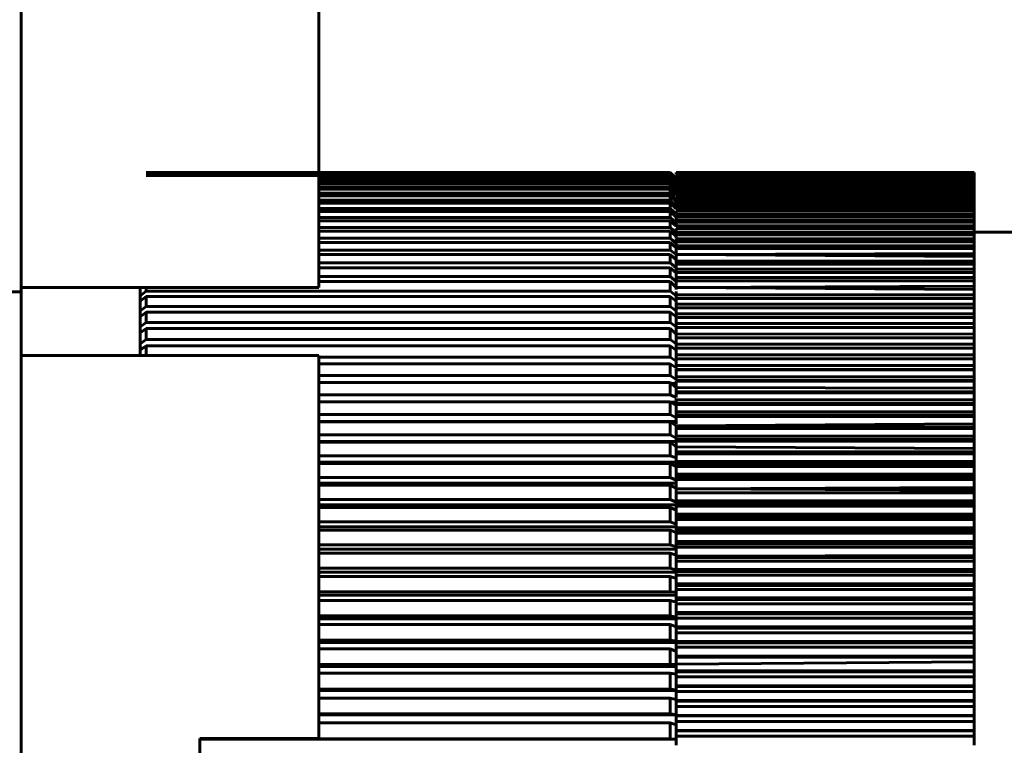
# Model space of a CAD drawing. Header units: millimetres. Extents: x 0 to 297, y 0 to 420.
# Tile 28 of 32: x 120.45 to 128.72, y 316.57 to 322.66. Entities that reach past the tile are written whole.
import ezdxf

# ---------------------------------------------------------------- set-up
doc = ezdxf.new("R2010")
doc.units = ezdxf.units.MM
doc.linetypes.add('K5LT_BASIC', pattern=[0])
doc.layers.add('Системный слой (1)', color=251, linetype='Continuous', true_color=0x6c6c6c)

# ---------------------------------------------------------------- blocks, each defined once
blk = doc.blocks.new('U12')
at = {"layer": 'Системный слой (1)', "color": 143, "linetype": 'K5LT_BASIC', "lineweight": 60, "true_color": 0x33acca}
for p, q in [((125.9653, 318.7175), (125.9653, 318.7071)), ((125.9653, 318.6862), (125.9653, 318.7011))]:
    blk.add_line(p, q, dxfattribs=at)
blk = doc.blocks.new('U13')
at = {"layer": 'Системный слой (1)', "color": 143, "linetype": 'K5LT_BASIC', "lineweight": 60, "true_color": 0x33acca}
for q in [(125.9653, 319.1194), (125.9653, 319.0918)]:
    blk.add_line((125.9654, 319.0706), q, dxfattribs=at)
blk = doc.blocks.new('U16')
at = {"layer": 'Системный слой (1)', "color": 143, "linetype": 'K5LT_BASIC', "lineweight": 60, "true_color": 0x33acca}
for p, q in [((125.9653, 318.4395), (125.9653, 318.4606)), ((125.9653, 318.4322), (125.9653, 318.4395)), ((125.9653, 318.3916), (125.9654, 318.4322))]:
    blk.add_line(p, q, dxfattribs=at)
blk = doc.blocks.new('U19')
at = {"layer": 'Системный слой (1)', "color": 143, "linetype": 'K5LT_BASIC', "lineweight": 60, "true_color": 0x33acca}
for p, q in [((125.9653, 320.9761), (125.9653, 320.9729)), ((125.9653, 320.9729), (125.9653, 320.9563))]:
    blk.add_line(p, q, dxfattribs=at)
blk = doc.blocks.new('U23')
at = {"layer": 'Системный слой (1)', "color": 143, "linetype": 'K5LT_BASIC', "lineweight": 60, "true_color": 0x33acca}
for p, q in [((125.9654, 316.9495), (125.9653, 316.9362)), ((125.9653, 316.8919), (125.9653, 316.9336))]:
    blk.add_line(p, q, dxfattribs=at)
blk = doc.blocks.new('U25')
at = {"layer": 'Системный слой (1)', "color": 143, "linetype": 'K5LT_BASIC', "lineweight": 60, "true_color": 0x33acca}
for p, q in [((125.9654, 319.4863), (125.9653, 319.5249)), ((125.9653, 319.4658), (125.9653, 319.4773))]:
    blk.add_line(p, q, dxfattribs=at)
blk = doc.blocks.new('U26')
at = {"layer": 'Системный слой (1)', "color": 143, "linetype": 'K5LT_BASIC', "lineweight": 60, "true_color": 0x33acca}
for p, q in [((125.9653, 317.0448), (125.9653, 317.03)), ((125.9653, 317.03), (125.9653, 317.0247)), ((125.9653, 317.0247), (125.9653, 317.0101))]:
    blk.add_line(p, q, dxfattribs=at)
blk = doc.blocks.new('U27')
at = {"layer": 'Системный слой (1)', "color": 143, "linetype": 'K5LT_BASIC', "lineweight": 60, "true_color": 0x33acca}
for p, q in [((125.9653, 320.7568), (125.9654, 320.7363)), ((125.9653, 320.7529), (125.9654, 320.7363)), ((125.9653, 320.7527), (125.9653, 320.7331)), ((125.9654, 320.7363), (125.9653, 320.7331)), ((125.9653, 320.7331), (125.9654, 320.7363))]:
    blk.add_line(p, q, dxfattribs=at)
blk = doc.blocks.new('U28')
at = {"layer": 'Системный слой (1)', "color": 143, "linetype": 'K5LT_BASIC', "lineweight": 60, "true_color": 0x33acca}
for p, q in [((125.9653, 320.8236), (125.9653, 320.8501)), ((125.9654, 320.8329), (125.9653, 320.8229)), ((125.9654, 320.8329), (125.9653, 320.8236))]:
    blk.add_line(p, q, dxfattribs=at)
blk = doc.blocks.new('U33')
at = {"layer": 'Системный слой (1)', "color": 143, "linetype": 'K5LT_BASIC', "lineweight": 60, "true_color": 0x33acca}
for p, q in [((125.9653, 320.2155), (125.9653, 320.2366)), ((125.9653, 320.2132), (125.9654, 320.2155)), ((125.9653, 320.1979), (125.9653, 320.2132)), ((125.9653, 320.1882), (125.9653, 320.1979))]:
    blk.add_line(p, q, dxfattribs=at)
blk = doc.blocks.new('U35')
at = {"layer": 'Системный слой (1)', "color": 143, "linetype": 'K5LT_BASIC', "lineweight": 60, "true_color": 0x33acca}
for p, q in [((125.9653, 318.5406), (125.9653, 318.5741)), ((125.9653, 318.5059), (125.9653, 318.5406))]:
    blk.add_line(p, q, dxfattribs=at)
blk = doc.blocks.new('U36')
at = {"layer": 'Системный слой (1)', "color": 143, "linetype": 'K5LT_BASIC', "lineweight": 60, "true_color": 0x33acca}
for p, q in [((125.9653, 319.7131), (125.9653, 319.716)), ((125.9653, 319.7003), (125.9653, 319.7131)), ((125.9653, 319.6593), (125.9653, 319.7003))]:
    blk.add_line(p, q, dxfattribs=at)
blk = doc.blocks.new('U38')
at = {"layer": 'Системный слой (1)', "color": 143, "linetype": 'K5LT_BASIC', "lineweight": 60, "true_color": 0x33acca}
for q in [(125.9653, 318.7249), (125.9653, 318.7233), (125.9653, 318.7071)]:
    blk.add_line((125.9653, 318.7175), q, dxfattribs=at)
blk = doc.blocks.new('U40')
at = {"layer": 'Системный слой (1)', "color": 143, "linetype": 'K5LT_BASIC', "lineweight": 60, "true_color": 0x33acca}
for q in [(125.9653, 319.5573), (125.9653, 319.5467), (125.9653, 319.5319)]:
    blk.add_line((125.9654, 319.5695), q, dxfattribs=at)
blk = doc.blocks.new('U44')
at = {"layer": 'Системный слой (1)', "color": 143, "linetype": 'K5LT_BASIC', "lineweight": 60, "true_color": 0x33acca}
for p, q in [((125.9653, 320.1447), (125.9653, 320.1556)), ((125.9653, 320.1057), (125.9653, 320.1447))]:
    blk.add_line(p, q, dxfattribs=at)
blk = doc.blocks.new('U45')
at = {"layer": 'Системный слой (1)', "color": 143, "linetype": 'K5LT_BASIC', "lineweight": 60, "true_color": 0x33acca}
for p, q in [((125.9653, 317.7679), (125.9653, 317.7681)), ((125.9653, 317.7631), (125.9653, 317.7679))]:
    blk.add_line(p, q, dxfattribs=at)
blk = doc.blocks.new('U46')
at = {"layer": 'Системный слой (1)', "color": 143, "linetype": 'K5LT_BASIC', "lineweight": 60, "true_color": 0x33acca}
for p, q in [((125.9653, 316.6181), (125.9653, 316.6414)), ((125.9653, 316.616), (125.9653, 316.6181)), ((125.9653, 316.5806), (125.9653, 316.616)), ((125.9653, 316.5658), (125.9653, 316.5806))]:
    blk.add_line(p, q, dxfattribs=at)
blk = doc.blocks.new('U48')
at = {"layer": 'Системный слой (1)', "color": 143, "linetype": 'K5LT_BASIC', "lineweight": 60, "true_color": 0x33acca}
for q in [(125.9653, 318.2296), (125.9653, 318.1606)]:
    blk.add_line((125.9654, 318.154), q, dxfattribs=at)
blk = doc.blocks.new('U50')
at = {"layer": 'Системный слой (1)', "color": 143, "linetype": 'K5LT_BASIC', "lineweight": 60, "true_color": 0x33acca}
for p, q in [((125.9654, 317.5611), (125.9653, 317.5482)), ((125.9653, 317.5111), (125.9653, 317.5399))]:
    blk.add_line(p, q, dxfattribs=at)
blk = doc.blocks.new('U55')
at = {"layer": 'Системный слой (1)', "color": 143, "linetype": 'K5LT_BASIC', "lineweight": 60, "true_color": 0x33acca}
for p, q in [((125.9653, 317.439), (125.9653, 317.5111)), ((125.9653, 317.4373), (125.9653, 317.4391))]:
    blk.add_line(p, q, dxfattribs=at)
blk = doc.blocks.new('U58')
at = {"layer": 'Системный слой (1)', "color": 143, "linetype": 'K5LT_BASIC', "lineweight": 60, "true_color": 0x33acca}
for p, q in [((125.9654, 316.7376), (125.9653, 316.7668)), ((125.9654, 316.7376), (125.9653, 316.7626)), ((125.9653, 316.6913), (125.9653, 316.75)), ((125.9654, 316.7376), (125.9653, 316.75))]:
    blk.add_line(p, q, dxfattribs=at)
blk = doc.blocks.new('U59')
at = {"layer": 'Системный слой (1)', "color": 143, "linetype": 'K5LT_BASIC', "lineweight": 60, "true_color": 0x33acca}
for p, q in [((121.483, 320.0398), (121.4653, 320.0398)), ((125.9654, 320.0179), (125.9477, 320.0398))]:
    blk.add_line(p, q, dxfattribs=at)
blk = doc.blocks.new('U61')
at = {"layer": 'Системный слой (1)', "color": 143, "linetype": 'K5LT_BASIC', "lineweight": 60, "true_color": 0x33acca}
for p, q in [((125.9654, 317.9537), (125.9653, 317.994)), ((125.9654, 317.9537), (125.9653, 317.9776)), ((125.9653, 317.9223), (125.9653, 317.9658))]:
    blk.add_line(p, q, dxfattribs=at)
blk = doc.blocks.new('U63')
at = {"layer": 'Системный слой (1)', "color": 143, "linetype": 'K5LT_BASIC', "lineweight": 60, "true_color": 0x33acca}
for p, q in [((125.9653, 319.753), (125.9654, 319.7291)), ((125.9653, 319.724), (125.9653, 319.7194))]:
    blk.add_line(p, q, dxfattribs=at)
blk = doc.blocks.new('U64')
at = {"layer": 'Системный слой (1)', "color": 143, "linetype": 'K5LT_BASIC', "lineweight": 60, "true_color": 0x33acca}
for p, q in [((125.9653, 320.4933), (125.9653, 320.4904)), ((125.9653, 320.4904), (125.9653, 320.4887)), ((125.9653, 320.4887), (125.9653, 320.4523))]:
    blk.add_line(p, q, dxfattribs=at)
blk = doc.blocks.new('U65')
at = {"layer": 'Системный слой (1)', "color": 143, "linetype": 'K5LT_BASIC', "lineweight": 60, "true_color": 0x33acca}
for q in [(125.9653, 317.5519), (125.9653, 317.5482)]:
    blk.add_line((125.9654, 317.5611), q, dxfattribs=at)
blk = doc.blocks.new('U66')
at = {"layer": 'Системный слой (1)', "color": 143, "linetype": 'K5LT_BASIC', "lineweight": 60, "true_color": 0x33acca}
for p, q in [((125.9653, 321.2284), (125.9653, 321.2355)), ((125.9653, 321.2172), (125.9654, 321.2269)), ((125.9653, 321.2269), (125.9654, 321.2269))]:
    blk.add_line(p, q, dxfattribs=at)
blk = doc.blocks.new('U67')
at = {"layer": 'Системный слой (1)', "color": 143, "linetype": 'K5LT_BASIC', "lineweight": 60, "true_color": 0x33acca}
for p, q in [((125.9653, 319.8039), (125.9653, 319.8084)), ((125.9653, 319.753), (125.9653, 319.8039))]:
    blk.add_line(p, q, dxfattribs=at)
blk = doc.blocks.new('U68')
at = {"layer": 'Системный слой (1)', "color": 143, "linetype": 'K5LT_BASIC', "lineweight": 60, "true_color": 0x33acca}
for p, q in [((125.9653, 321.0925), (125.9653, 321.0939)), ((125.9653, 321.0862), (125.9653, 321.0925)), ((125.9653, 321.0827), (125.9653, 321.0862)), ((125.9653, 321.0693), (125.9653, 321.0827)), ((125.9653, 321.0684), (125.9653, 321.0693))]:
    blk.add_line(p, q, dxfattribs=at)
blk = doc.blocks.new('U71')
at = {"layer": 'Системный слой (1)', "color": 143, "linetype": 'K5LT_BASIC', "lineweight": 60, "true_color": 0x33acca}
for p, q in [((125.9653, 318.9054), (125.9653, 318.906)), ((125.9653, 318.9009), (125.9653, 318.9052)), ((125.9653, 318.8405), (125.9653, 318.9009))]:
    blk.add_line(p, q, dxfattribs=at)
blk = doc.blocks.new('U74')
at = {"layer": 'Системный слой (1)', "color": 143, "linetype": 'K5LT_BASIC', "lineweight": 60, "true_color": 0x33acca}
for p, q in [((125.9653, 318.3916), (125.9653, 318.3867)), ((125.9653, 318.3867), (125.9653, 318.3716))]:
    blk.add_line(p, q, dxfattribs=at)
blk = doc.blocks.new('U77')
at = {"layer": 'Системный слой (1)', "color": 143, "linetype": 'K5LT_BASIC', "lineweight": 60, "true_color": 0x33acca}
for p, q in [((125.9495, 320.8505), (125.9153, 320.8814)), ((125.9653, 320.8361), (125.9495, 320.8505))]:
    blk.add_line(p, q, dxfattribs=at)
blk = doc.blocks.new('U78')
at = {"layer": 'Системный слой (1)', "color": 143, "linetype": 'K5LT_BASIC', "lineweight": 60, "true_color": 0x33acca}
for p, q in [((125.9653, 317.162), (125.9653, 317.1579)), ((125.9653, 317.1579), (125.9653, 317.1332))]:
    blk.add_line(p, q, dxfattribs=at)
blk = doc.blocks.new('U79')
at = {"layer": 'Системный слой (1)', "color": 143, "linetype": 'K5LT_BASIC', "lineweight": 60, "true_color": 0x33acca}
for q in [(125.9653, 319.049), (125.9653, 319.0293)]:
    blk.add_line((125.9654, 319.0706), q, dxfattribs=at)
blk = doc.blocks.new('U80')
at = {"layer": 'Системный слой (1)', "color": 143, "linetype": 'K5LT_BASIC', "lineweight": 60, "true_color": 0x33acca}
for p, q in [((125.9654, 317.3534), (125.9653, 317.3884)), ((125.9653, 317.3142), (125.9653, 317.378))]:
    blk.add_line(p, q, dxfattribs=at)
blk = doc.blocks.new('U81')
at = {"layer": 'Системный слой (1)', "color": 143, "linetype": 'K5LT_BASIC', "lineweight": 60, "true_color": 0x33acca}
for p, q in [((125.9653, 318.4848), (125.9653, 318.4622)), ((125.9653, 318.4622), (125.9653, 318.4606))]:
    blk.add_line(p, q, dxfattribs=at)
blk = doc.blocks.new('U83')
at = {"layer": 'Системный слой (1)', "color": 143, "linetype": 'K5LT_BASIC', "lineweight": 60, "true_color": 0x33acca}
for p, q in [((125.9653, 316.6884), (125.9653, 316.6634)), ((125.9653, 316.6634), (125.9653, 316.6414))]:
    blk.add_line(p, q, dxfattribs=at)
blk = doc.blocks.new('U86')
at = {"layer": 'Системный слой (1)', "color": 143, "linetype": 'K5LT_BASIC', "lineweight": 60, "true_color": 0x33acca}
for p, q in [((125.9654, 318.154), (125.9653, 318.1416)), ((125.9653, 318.1124), (125.9653, 318.1336))]:
    blk.add_line(p, q, dxfattribs=at)
blk = doc.blocks.new('U88')
at = {"layer": 'Системный слой (1)', "color": 143, "linetype": 'K5LT_BASIC', "lineweight": 60, "true_color": 0x33acca}
for q in [(125.9653, 319.6215), (125.9653, 319.5888)]:
    blk.add_line((125.9654, 319.5695), q, dxfattribs=at)
blk = doc.blocks.new('U89')
at = {"layer": 'Системный слой (1)', "color": 143, "linetype": 'K5LT_BASIC', "lineweight": 60, "true_color": 0x33acca}
for p, q in [((125.9654, 320.4074), (125.9653, 320.3912)), ((125.9653, 320.3457), (125.9653, 320.3756))]:
    blk.add_line(p, q, dxfattribs=at)
blk = doc.blocks.new('U90')
at = {"layer": 'Системный слой (1)', "color": 143, "linetype": 'K5LT_BASIC', "lineweight": 60, "true_color": 0x33acca}
for p, q in [((125.9653, 320.0399), (125.9653, 320.0723)), ((125.9654, 320.0179), (125.9653, 320.0399)), ((125.9654, 320.0179), (125.9653, 320.0398))]:
    blk.add_line(p, q, dxfattribs=at)
blk = doc.blocks.new('U91')
at = {"layer": 'Системный слой (1)', "color": 143, "linetype": 'K5LT_BASIC', "lineweight": 60, "true_color": 0x33acca}
for p, q in [((125.9653, 320.6414), (125.9654, 320.6843)), ((125.9653, 320.6413), (125.9653, 320.6414)), ((125.9653, 320.631), (125.9653, 320.6413)), ((125.9653, 320.6304), (125.9653, 320.631))]:
    blk.add_line(p, q, dxfattribs=at)
blk = doc.blocks.new('U95')
at = {"layer": 'Системный слой (1)', "color": 143, "linetype": 'K5LT_BASIC', "lineweight": 60, "true_color": 0x33acca}
for p, q in [((125.9653, 320.7132), (125.9654, 320.7363)), ((125.9654, 320.6843), (125.9653, 320.7132))]:
    blk.add_line(p, q, dxfattribs=at)
blk = doc.blocks.new('U96')
at = {"layer": 'Системный слой (1)', "color": 143, "linetype": 'K5LT_BASIC', "lineweight": 60, "true_color": 0x33acca}
for q in [(125.9653, 319.2579), (125.9653, 319.2358)]:
    blk.add_line((125.9654, 319.2466), q, dxfattribs=at)

msp = doc.modelspace()

# ---------------------------------------------------------------- linework, layer by layer
at = {"layer": 'Системный слой (1)', "color": 143, "linetype": 'K5LT_BASIC', "lineweight": 60, "true_color": 0x33acca}
for p, q in [((120.4653, 323.8733), (120.4653, 320.4092)), ((122.9653, 323.6233), (122.9653, 320.4092)), ((125.9153, 321.3729), (121.5153, 321.3729)), ((125.9153, 321.3657), (121.5153, 321.3657)), ((125.9153, 321.3497), (121.5153, 321.3497)), ((125.9153, 321.3733), (122.9653, 321.3733)), ((125.9153, 321.3713), (122.9653, 321.3713)), ((125.9153, 321.361), (122.9653, 321.361)), ((125.9153, 321.3419), (122.9653, 321.3419)), ((125.9153, 321.325), (122.9653, 321.325)), ((125.9153, 321.3141), (122.9653, 321.3141)), ((125.9653, 321.3233), (125.9153, 321.3733)), ((125.9153, 321.3729), (125.9153, 321.3733)), ((125.9653, 321.3229), (125.9153, 321.3729)), ((125.9653, 321.3213), (125.9153, 321.3713)), ((125.9153, 321.3657), (125.9153, 321.3713)), ((125.9653, 321.3158), (125.9153, 321.3657)), ((125.9653, 321.3111), (125.9153, 321.361)), ((125.9153, 321.3497), (125.9153, 321.361)), ((125.9653, 321.3), (125.9153, 321.3497)), ((125.9153, 321.325), (125.9153, 321.3419)), ((125.9653, 321.2921), (125.9153, 321.3419)), ((125.9653, 321.2756), (125.9153, 321.325)), ((125.9153, 321.2917), (125.9153, 321.3141)), ((125.9653, 321.2646), (125.9153, 321.3141)), ((128.4653, 321.3733), (125.9653, 321.3733)), ((128.4653, 321.3731), (125.9653, 321.3731)), ((125.9653, 321.3718), (125.9653, 321.3731)), ((128.4653, 321.3718), (125.9653, 321.3718)), ((128.4653, 321.3704), (125.9653, 321.3704)), ((125.9653, 321.3672), (125.9653, 321.3704)), ((128.4653, 321.3672), (125.9653, 321.3672)), ((125.9653, 321.3594), (125.9653, 321.3645)), ((128.4653, 321.3645), (125.9653, 321.3645)), ((128.4653, 321.3594), (125.9653, 321.3594)), ((128.4653, 321.3554), (125.9653, 321.3554)), ((125.9653, 321.3485), (125.9653, 321.3554)), ((128.4653, 321.3485), (125.9653, 321.3485)), ((125.9653, 321.3344), (125.9653, 321.3433)), ((128.4653, 321.3433), (125.9653, 321.3433)), ((128.4653, 321.3344), (125.9653, 321.3344)), ((125.9653, 321.3172), (125.9653, 321.3279)), ((128.4653, 321.3279), (125.9653, 321.3279)), ((128.4653, 321.3172), (125.9653, 321.3172)), ((125.9653, 321.3164), (125.9654, 321.316)), ((128.4653, 321.3731), (128.4653, 321.3733)), ((128.4653, 321.3718), (128.4653, 321.3731)), ((128.4653, 321.3704), (128.4653, 321.3718)), ((128.4653, 321.3672), (128.4653, 321.3704)), ((128.4653, 321.3645), (128.4653, 321.3672)), ((128.4653, 321.3594), (128.4653, 321.3645)), ((128.4653, 321.3554), (128.4653, 321.3594)), ((128.4653, 321.3485), (128.4653, 321.3554)), ((128.4653, 321.3433), (128.4653, 321.3485)), ((128.4653, 321.3344), (128.4653, 321.3433)), ((128.4653, 321.3279), (128.4653, 321.3344)), ((128.4653, 321.3172), (128.4653, 321.3279)), ((128.4653, 321.3095), (128.4653, 321.3172)), ((125.9153, 321.2917), (122.9653, 321.2917)), ((125.9153, 321.2776), (122.9653, 321.2776)), ((125.9153, 321.2496), (122.9653, 321.2496)), ((125.9153, 321.2325), (122.9653, 321.2325)), ((125.9653, 321.2425), (125.9153, 321.2917)), ((125.9153, 321.2496), (125.9153, 321.2776)), ((125.9653, 321.2285), (125.9153, 321.2776)), ((125.9653, 321.201), (125.9153, 321.2496)), ((125.9653, 321.1838), (125.9153, 321.2325)), ((125.9153, 321.1991), (125.9153, 321.2325)), ((125.9653, 321.2969), (125.9653, 321.3095)), ((128.4653, 321.3095), (125.9653, 321.3095)), ((128.4653, 321.2969), (125.9653, 321.2969)), ((128.4653, 321.2879), (125.9653, 321.2879)), ((125.9653, 321.2734), (125.9653, 321.2879)), ((128.4653, 321.2734), (125.9653, 321.2734)), ((125.9653, 321.2734), (125.9653, 321.2718)), ((125.9653, 321.2469), (125.9653, 321.2632)), ((128.4653, 321.2632), (125.9653, 321.2632)), ((125.9653, 321.2477), (125.9653, 321.2449)), ((125.9653, 321.2469), (125.9653, 321.2256)), ((128.4653, 321.2469), (125.9653, 321.2469)), ((125.9653, 321.2449), (125.9653, 321.2388)), ((128.4653, 321.2355), (125.9653, 321.2355)), ((128.4653, 321.2969), (128.4653, 321.3095)), ((128.4653, 321.2879), (128.4653, 321.2969)), ((128.4653, 321.2734), (128.4653, 321.2879)), ((128.4653, 321.2632), (128.4653, 321.2734)), ((128.4653, 321.2469), (128.4653, 321.2632)), ((128.4653, 321.2355), (128.4653, 321.2469)), ((128.4653, 321.2172), (128.4653, 321.2355)), ((125.9153, 321.1991), (122.9653, 321.1991)), ((125.9153, 321.1789), (122.9653, 321.1789)), ((125.9653, 321.1509), (125.9153, 321.1991)), ((125.9653, 321.1308), (125.9153, 321.1789)), ((125.9153, 321.1401), (125.9153, 321.1789)), ((128.4653, 321.2172), (125.9653, 321.2172)), ((128.4653, 321.2046), (125.9653, 321.2046)), ((125.9653, 321.1846), (125.9653, 321.2046)), ((128.4653, 321.1846), (125.9653, 321.1846)), ((128.4653, 321.1707), (125.9653, 321.1707)), ((125.9653, 321.1489), (125.9653, 321.1707)), ((128.4653, 321.1489), (125.9653, 321.1489)), ((128.4653, 321.2046), (128.4653, 321.2172)), ((128.4653, 321.1846), (128.4653, 321.2046)), ((128.4653, 321.1707), (128.4653, 321.1846)), ((128.4653, 321.1489), (128.4653, 321.1707)), ((128.4653, 321.1338), (128.4653, 321.1489)), ((125.9153, 321.1401), (122.9653, 321.1401)), ((125.9153, 321.1169), (122.9653, 321.1169)), ((125.9153, 321.0727), (122.9653, 321.0727)), ((125.9653, 321.0925), (125.9153, 321.1401)), ((125.9153, 321.0727), (125.9153, 321.1169)), ((125.9653, 321.0693), (125.9153, 321.1169)), ((125.9653, 321.0258), (125.9153, 321.0727)), ((125.9653, 321.1101), (125.9653, 321.1338)), ((128.4653, 321.1338), (125.9653, 321.1338)), ((125.9653, 321.1101), (125.9653, 321.0862)), ((128.4653, 321.1101), (125.9653, 321.1101)), ((125.9653, 321.1012), (125.9653, 321.0966)), ((125.9653, 321.0966), (125.9653, 321.0862)), ((128.4653, 321.0939), (125.9653, 321.0939)), ((128.4653, 321.0684), (125.9653, 321.0684)), ((128.4653, 321.1101), (128.4653, 321.1338)), ((128.4653, 321.0939), (128.4653, 321.1101)), ((128.4653, 321.0684), (128.4653, 321.0939)), ((128.4653, 321.051), (128.4653, 321.0684)), ((125.9153, 321.0465), (122.9653, 321.0465)), ((125.9153, 320.997), (122.9653, 320.997)), ((125.9653, 320.9997), (125.9153, 321.0465)), ((125.9153, 320.997), (125.9153, 321.0465)), ((125.9653, 320.9509), (125.9153, 320.997)), ((125.9653, 321.0237), (125.9653, 321.051)), ((128.4653, 321.051), (125.9653, 321.051)), ((128.4653, 321.0237), (125.9653, 321.0237)), ((125.9653, 320.9761), (125.9653, 321.0051)), ((128.4653, 321.0051), (125.9653, 321.0051)), ((128.4653, 321.0237), (128.4653, 321.051)), ((128.4653, 321.0051), (128.4653, 321.0237)), ((128.4653, 320.9761), (128.4653, 321.0051)), ((125.9153, 320.968), (122.9653, 320.968)), ((125.9153, 320.9133), (122.9653, 320.9133)), ((125.9653, 320.9219), (125.9153, 320.968)), ((125.9153, 320.9133), (125.9153, 320.968)), ((125.9653, 320.8681), (125.9153, 320.9133)), ((128.4653, 320.9761), (125.9653, 320.9761)), ((128.4653, 320.9563), (125.9653, 320.9563)), ((125.9653, 320.9255), (125.9653, 320.9563)), ((128.4653, 320.9255), (125.9653, 320.9255)), ((125.9653, 320.8721), (125.9653, 320.9046)), ((128.4653, 320.9046), (125.9653, 320.9046)), ((128.4653, 320.9563), (128.4653, 320.9761)), ((128.4653, 320.9255), (128.4653, 320.9563)), ((128.4653, 320.9046), (128.4653, 320.9255)), ((128.4653, 320.8721), (128.4653, 320.9046)), ((125.9153, 320.8814), (122.9653, 320.8814)), ((125.9153, 320.8216), (122.9653, 320.8216)), ((125.9153, 320.8216), (125.9153, 320.8814)), ((125.9653, 320.7773), (125.9153, 320.8216)), ((125.9653, 320.8802), (125.9654, 320.8708)), ((125.9653, 320.8738), (125.9653, 320.8593)), ((125.9653, 320.8721), (125.9654, 320.8329)), ((128.4653, 320.8721), (125.9653, 320.8721)), ((128.4653, 320.8501), (125.9653, 320.8501)), ((125.9653, 320.8159), (125.9653, 320.7716)), ((128.4653, 320.8159), (125.9653, 320.8159)), ((129.7153, 320.8733), (128.4653, 320.8733)), ((128.4653, 320.8501), (128.4653, 320.8721)), ((128.4653, 320.8159), (128.4653, 320.8501)), ((128.4653, 320.7927), (128.4653, 320.8159)), ((125.9153, 320.7868), (122.9653, 320.7868)), ((125.9153, 320.7221), (125.9153, 320.7868)), ((125.9653, 320.7424), (125.9153, 320.7868)), ((128.4653, 320.7927), (125.9653, 320.7927)), ((125.9653, 320.7568), (125.9653, 320.7927)), ((128.4653, 320.7568), (125.9653, 320.7568)), ((128.4653, 320.7325), (125.9654, 320.7363)), ((128.4653, 320.7568), (128.4653, 320.7927)), ((128.4653, 320.7325), (128.4653, 320.7568)), ((128.4653, 320.695), (128.4653, 320.7325)), ((125.9153, 320.7221), (122.9653, 320.7221)), ((125.9153, 320.6846), (122.9653, 320.6846)), ((125.9654, 320.6843), (125.9153, 320.7221)), ((125.9153, 320.6149), (125.9153, 320.6846)), ((125.9653, 320.6412), (125.9153, 320.6846)), ((125.9654, 320.6843), (125.9653, 320.6519)), ((128.4653, 320.695), (125.9654, 320.6843)), ((128.4653, 320.6696), (125.9654, 320.6843)), ((128.4653, 320.6696), (128.4653, 320.695)), ((128.4653, 320.6304), (128.4653, 320.6696)), ((125.9153, 320.6149), (122.9653, 320.6149)), ((125.9153, 320.5748), (122.9653, 320.5748)), ((125.9653, 320.5727), (125.9153, 320.6149)), ((125.9153, 320.5004), (125.9153, 320.5748)), ((125.9653, 320.5324), (125.9153, 320.5748)), ((125.9653, 320.6304), (125.9653, 320.588)), ((128.4653, 320.6304), (125.9653, 320.6304)), ((128.4653, 320.604), (125.9653, 320.604)), ((125.9653, 320.5632), (125.9653, 320.604)), ((125.9653, 320.588), (125.9653, 320.58)), ((125.9653, 320.58), (125.9653, 320.5616)), ((128.4653, 320.604), (128.4653, 320.6304)), ((128.4653, 320.5632), (128.4653, 320.604)), ((125.9153, 320.5004), (122.9653, 320.5004)), ((125.9653, 320.4593), (125.9153, 320.5004)), ((125.9653, 320.5632), (125.9653, 320.5215)), ((128.4653, 320.5632), (125.9653, 320.5632)), ((128.4653, 320.5357), (125.9653, 320.5357)), ((125.9653, 320.4933), (125.9653, 320.5357)), ((128.4653, 320.4933), (125.9653, 320.4933)), ((128.4653, 320.5357), (128.4653, 320.5632)), ((128.4653, 320.4933), (128.4653, 320.5357)), ((128.4653, 320.4648), (128.4653, 320.4933)), ((120.4653, 320.4092), (122.9653, 320.4092)), ((120.4653, 320.4092), (120.4653, 320.3733)), ((121.4653, 320.3387), (121.4653, 320.4092)), ((121.5153, 320.3785), (121.5153, 320.4092)), ((125.9153, 320.4576), (122.9653, 320.4576)), ((125.9153, 320.3785), (125.9153, 320.4576)), ((125.9654, 320.4074), (125.9153, 320.4576)), ((128.4653, 320.4648), (125.9653, 320.4648)), ((125.9654, 320.4074), (125.9653, 320.4648)), ((125.9654, 320.4074), (125.9653, 320.3912)), ((128.4653, 320.4208), (125.9654, 320.4074)), ((128.4653, 320.3912), (125.9654, 320.4074)), ((128.4653, 320.4208), (128.4653, 320.4648)), ((128.4653, 320.3912), (128.4653, 320.4208)), ((119.7153, 320.3733), (120.4653, 320.3733)), ((120.4653, 320.3733), (120.4653, 319.8374)), ((121.4653, 320.3387), (121.5153, 320.3785)), ((121.4653, 320.3387), (121.4653, 320.299)), ((121.4653, 320.2934), (121.5153, 320.3332)), ((125.9153, 320.3785), (121.5153, 320.3785)), ((121.5153, 320.2497), (121.5153, 320.3332)), ((125.9153, 320.3332), (121.5153, 320.3332)), ((125.9653, 320.3387), (125.9153, 320.3785)), ((125.9653, 320.2934), (125.9153, 320.3332)), ((125.9153, 320.2497), (125.9153, 320.3332)), ((125.9653, 320.3457), (125.9653, 320.3062)), ((128.4653, 320.3457), (125.9653, 320.3457)), ((128.4653, 320.3457), (128.4653, 320.3912)), ((128.4653, 320.3152), (128.4653, 320.3457)), ((121.4724, 320.299), (121.4653, 320.299)), ((121.4653, 320.299), (121.4653, 320.2934)), ((121.4653, 320.2112), (121.4653, 320.2934)), ((121.4653, 320.2112), (121.5153, 320.2497)), ((125.9153, 320.2497), (121.5153, 320.2497)), ((125.9653, 320.2112), (125.9153, 320.2497)), ((128.4653, 320.3152), (125.9653, 320.3152)), ((125.9653, 320.2682), (125.9653, 320.3152)), ((128.4653, 320.2682), (125.9653, 320.2682)), ((125.9653, 320.2682), (125.9653, 320.2294)), ((128.4653, 320.2366), (125.9653, 320.2366)), ((128.4653, 320.2682), (128.4653, 320.3152)), ((128.4653, 320.2366), (128.4653, 320.2682)), ((128.4653, 320.1882), (128.4653, 320.2366)), ((121.4653, 320.2112), (121.4653, 320.1727)), ((121.4653, 320.1634), (121.5153, 320.2019)), ((121.4775, 320.1727), (121.4653, 320.1727)), ((121.4653, 320.1727), (121.4653, 320.1634)), ((121.4653, 320.0769), (121.4653, 320.1634)), ((121.5153, 320.114), (121.5153, 320.2019)), ((125.9153, 320.2019), (121.5153, 320.2019)), ((125.9653, 320.1634), (125.9153, 320.2019)), ((125.9153, 320.114), (125.9153, 320.2019)), ((125.9653, 320.2294), (125.9654, 320.2155)), ((125.9653, 320.2199), (125.9653, 320.1979)), ((125.9653, 320.1882), (125.9653, 320.1502)), ((128.4653, 320.1882), (125.9653, 320.1882)), ((128.4653, 320.1556), (125.9653, 320.1556)), ((128.4653, 320.1556), (128.4653, 320.1882)), ((128.4653, 320.1057), (128.4653, 320.1556)), ((121.4653, 320.0769), (121.5153, 320.114)), ((121.4653, 320.0769), (121.4653, 320.0398)), ((125.9153, 320.114), (121.5153, 320.114)), ((125.9653, 320.0769), (125.9153, 320.114)), ((125.9653, 320.1057), (125.9653, 320.0686)), ((128.4653, 320.1057), (125.9653, 320.1057)), ((128.4653, 320.0723), (125.9653, 320.0723)), ((128.4653, 320.0723), (128.4653, 320.1057)), ((128.4653, 320.0209), (128.4653, 320.0723)), ((121.4653, 320.0267), (121.5153, 320.0639)), ((121.4653, 320.0398), (121.4653, 320.0267)), ((121.4653, 319.9361), (121.4653, 320.0267)), ((125.9153, 320.0639), (121.5153, 320.0639)), ((121.5153, 319.9718), (121.5153, 320.0639)), ((125.9654, 320.0179), (125.9153, 320.0639)), ((125.9153, 319.9718), (125.9153, 320.0639)), ((125.9654, 320.0179), (125.9653, 319.9866)), ((128.4653, 320.0209), (125.9654, 320.0179)), ((128.4653, 319.9866), (128.4653, 320.0209)), ((121.4653, 319.9361), (121.5153, 319.9718)), ((121.4653, 319.9361), (121.4653, 319.9005)), ((121.4653, 319.8836), (121.5153, 319.9194)), ((125.9153, 319.9718), (121.5153, 319.9718)), ((125.9153, 319.9194), (121.5153, 319.9194)), ((121.5153, 319.8374), (121.5153, 319.9194)), ((125.9653, 319.9361), (125.9153, 319.9718)), ((125.9653, 319.8836), (125.9153, 319.9194)), ((125.9153, 319.8233), (125.9153, 319.9194)), ((125.9653, 319.9339), (125.9653, 319.9866)), ((128.4653, 319.9866), (125.9653, 319.9866)), ((125.9653, 319.9339), (125.9653, 319.8985)), ((128.4653, 319.9339), (125.9653, 319.9339)), ((128.4653, 319.9339), (128.4653, 319.9866)), ((128.4653, 319.8986), (128.4653, 319.9339)), ((120.4653, 319.8374), (120.4653, 316.3733)), ((120.4653, 319.8374), (122.9653, 319.8374)), ((121.4653, 319.9005), (121.4653, 319.8836)), ((121.4889, 319.9005), (121.4653, 319.9005)), ((121.4653, 319.8374), (121.4653, 319.8836)), ((122.9653, 319.8374), (122.9653, 316.6233)), ((125.9153, 319.8233), (122.9653, 319.8233)), ((125.9653, 319.7891), (125.9153, 319.8233)), ((125.9653, 319.8445), (125.9653, 319.8986)), ((128.4653, 319.8986), (125.9653, 319.8986)), ((128.4653, 319.8445), (125.9653, 319.8445)), ((125.9653, 319.8445), (125.9653, 319.81)), ((128.4653, 319.8445), (128.4653, 319.8986)), ((128.4653, 319.81), (128.4653, 319.8445)), ((125.9153, 319.7686), (122.9653, 319.7686)), ((125.9653, 319.7344), (125.9153, 319.7686)), ((125.9153, 319.6687), (125.9153, 319.7686)), ((125.9653, 319.81), (125.9654, 319.794)), ((128.4653, 319.81), (125.9653, 319.81)), ((128.4653, 319.8084), (125.9653, 319.8084)), ((125.9653, 319.7991), (125.9653, 319.7739)), ((128.4653, 319.753), (125.9653, 319.753)), ((128.4653, 319.8084), (128.4653, 319.81)), ((128.4653, 319.753), (128.4653, 319.8084)), ((128.4653, 319.7194), (128.4653, 319.753)), ((125.9153, 319.6687), (122.9653, 319.6687)), ((125.9653, 319.6361), (125.9153, 319.6687)), ((125.9653, 319.716), (125.9653, 319.7194)), ((128.4653, 319.7194), (125.9653, 319.7194)), ((128.4653, 319.716), (125.9653, 319.716)), ((128.4653, 319.6593), (125.9653, 319.6593)), ((125.9653, 319.6593), (125.9653, 319.6267)), ((128.4653, 319.716), (128.4653, 319.7194)), ((128.4653, 319.6593), (128.4653, 319.716)), ((128.4653, 319.6267), (128.4653, 319.6593)), ((125.9153, 319.6119), (122.9653, 319.6119)), ((125.9153, 319.5084), (125.9153, 319.6119)), ((125.9654, 319.5695), (125.9153, 319.6119)), ((125.9653, 319.6035), (125.9283, 319.6035)), ((128.4653, 319.6267), (125.9653, 319.6267)), ((128.4653, 319.6215), (125.9653, 319.6215)), ((128.4653, 319.6215), (128.4653, 319.6267)), ((128.4653, 319.5636), (128.4653, 319.6215)), ((125.9153, 319.5084), (122.9653, 319.5084)), ((125.9654, 319.4863), (125.9153, 319.5084)), ((128.4653, 319.5319), (125.9653, 319.5319)), ((125.9653, 319.5319), (125.9653, 319.5249)), ((125.9653, 319.5249), (125.9653, 319.5319)), ((128.4653, 319.5249), (125.9653, 319.5249)), ((128.4653, 319.5636), (125.9654, 319.5695)), ((128.4653, 319.5319), (128.4653, 319.5636)), ((128.4653, 319.5249), (128.4653, 319.5319)), ((128.4653, 319.4658), (128.4653, 319.5249)), ((125.9153, 319.4496), (122.9653, 319.4496)), ((125.9653, 319.4185), (125.9153, 319.4496)), ((125.9153, 319.3425), (125.9153, 319.4496)), ((125.9653, 319.4463), (125.9206, 319.4463)), ((128.4653, 319.4658), (125.9653, 319.4658)), ((125.9653, 319.4658), (125.9653, 319.4351)), ((125.9653, 319.4351), (125.9653, 319.4186)), ((128.4653, 319.4351), (125.9653, 319.4351)), ((125.9653, 319.3661), (125.9653, 319.4264)), ((128.4653, 319.4264), (125.9653, 319.4264)), ((128.4653, 319.4351), (128.4653, 319.4658)), ((128.4653, 319.4264), (128.4653, 319.4351)), ((128.4653, 319.3661), (128.4653, 319.4264)), ((125.9153, 319.3425), (122.9653, 319.3425)), ((125.9653, 319.3131), (125.9153, 319.3425)), ((125.9653, 319.3661), (125.9653, 319.3364)), ((128.4653, 319.3661), (125.9653, 319.3661)), ((128.4653, 319.3364), (125.9653, 319.3364)), ((125.9653, 319.3364), (125.9653, 319.3243)), ((128.4653, 319.3364), (128.4653, 319.3661)), ((128.4653, 319.3259), (128.4653, 319.3364)), ((125.9653, 319.2838), (122.9653, 319.2838)), ((125.9153, 319.2818), (122.9653, 319.2818)), ((125.9654, 319.2466), (125.9153, 319.2818)), ((125.9153, 319.1714), (125.9153, 319.2818)), ((125.9653, 319.2645), (125.9653, 319.3259)), ((128.4653, 319.3259), (125.9653, 319.3259)), ((125.9653, 319.3243), (125.9653, 319.2962)), ((125.9654, 319.2466), (125.9653, 319.2236)), ((128.4653, 319.2645), (125.9654, 319.2466)), ((128.4653, 319.2358), (125.9654, 319.2466)), ((128.4653, 319.2645), (128.4653, 319.3259)), ((128.4653, 319.2358), (128.4653, 319.2645)), ((125.9153, 319.1714), (122.9653, 319.1714)), ((125.9653, 319.1438), (125.9153, 319.1714)), ((125.9653, 319.2236), (125.9653, 319.2289)), ((128.4653, 319.2236), (125.9653, 319.2236)), ((125.9653, 319.1611), (125.9653, 319.2236)), ((128.4653, 319.2236), (128.4653, 319.2358)), ((128.4653, 319.1611), (128.4653, 319.2236)), ((125.9653, 319.1162), (122.9653, 319.1162)), ((125.9153, 319.109), (122.9653, 319.109)), ((125.9654, 319.0706), (125.9153, 319.109)), ((125.9153, 318.9955), (125.9153, 319.109)), ((125.9653, 319.1611), (125.9653, 319.1334)), ((128.4653, 319.1611), (125.9653, 319.1611)), ((125.9653, 319.1334), (125.9653, 319.1194)), ((128.4653, 319.1334), (125.9653, 319.1334)), ((128.4653, 319.1194), (125.9653, 319.1194)), ((128.4653, 319.1334), (128.4653, 319.1611)), ((128.4653, 319.1194), (128.4653, 319.1334)), ((128.4653, 319.0559), (128.4653, 319.1194)), ((128.4653, 319.0293), (125.9653, 319.0293)), ((125.9653, 319.0136), (125.9653, 319.0293)), ((125.9653, 319.0293), (125.9653, 319.0136)), ((128.4653, 319.0136), (125.9653, 319.0136)), ((125.9653, 318.949), (125.9653, 319.0136)), ((128.4653, 319.0559), (125.9654, 319.0706)), ((128.4653, 319.0293), (128.4653, 319.0559)), ((128.4653, 319.0136), (128.4653, 319.0293)), ((128.4653, 318.949), (128.4653, 319.0136)), ((125.9153, 318.9955), (122.9653, 318.9955)), ((125.9653, 318.9437), (122.9653, 318.9437)), ((125.9153, 318.9313), (122.9653, 318.9313)), ((125.9654, 318.9801), (125.9153, 318.9955)), ((125.9653, 318.9052), (125.9153, 318.9313)), ((125.9153, 318.8149), (125.9153, 318.9313)), ((128.4653, 318.949), (125.9653, 318.949)), ((125.9653, 318.949), (125.9653, 318.9235)), ((125.9653, 318.9235), (125.9653, 318.9055)), ((128.4653, 318.9235), (125.9653, 318.9235)), ((128.4653, 318.9235), (128.4653, 318.949)), ((128.4653, 318.906), (128.4653, 318.9235)), ((128.4653, 318.906), (125.9653, 318.906)), ((125.9653, 318.8405), (125.9653, 318.8161)), ((128.4653, 318.8405), (125.9653, 318.8405)), ((128.4653, 318.8405), (128.4653, 318.906)), ((128.4653, 318.8161), (128.4653, 318.8405)), ((125.9153, 318.8149), (122.9653, 318.8149)), ((125.9653, 318.7668), (122.9653, 318.7668)), ((125.9153, 318.7492), (122.9653, 318.7492)), ((125.9653, 318.7908), (125.9153, 318.8149)), ((125.9653, 318.7249), (125.9153, 318.7492)), ((125.9153, 318.63), (125.9153, 318.7492)), ((128.4653, 318.8161), (125.9653, 318.8161)), ((125.9653, 318.8161), (125.9653, 318.803)), ((125.9653, 318.803), (125.9653, 318.7725)), ((125.9653, 318.7304), (125.9653, 318.7969)), ((128.4653, 318.7969), (125.9653, 318.7969)), ((128.4653, 318.7969), (128.4653, 318.8161)), ((128.4653, 318.7304), (128.4653, 318.7969)), ((128.4653, 318.7304), (125.9653, 318.7175)), ((125.9653, 318.7175), (125.9653, 318.6862)), ((128.4653, 318.7071), (125.9653, 318.7175)), ((128.4653, 318.6862), (125.9653, 318.6862)), ((125.9653, 318.6189), (125.9653, 318.6862)), ((128.4653, 318.7071), (128.4653, 318.7304)), ((128.4653, 318.6862), (128.4653, 318.7071)), ((128.4653, 318.6189), (128.4653, 318.6862)), ((125.9153, 318.63), (122.9653, 318.63)), ((125.9653, 318.5856), (122.9653, 318.5856)), ((125.9653, 318.6078), (125.9153, 318.63)), ((125.9653, 318.6189), (125.9653, 318.5967)), ((128.4653, 318.6189), (125.9653, 318.6189)), ((128.4653, 318.5967), (125.9653, 318.5967)), ((125.9653, 318.5967), (125.9653, 318.5743)), ((128.4653, 318.5967), (128.4653, 318.6189)), ((128.4653, 318.5741), (128.4653, 318.5967)), ((125.9153, 318.5628), (122.9653, 318.5628)), ((125.9153, 318.4412), (125.9153, 318.5628)), ((125.9653, 318.5406), (125.9153, 318.5628)), ((128.4653, 318.5741), (125.9653, 318.5741)), ((125.9653, 318.5059), (125.9653, 318.4848)), ((128.4653, 318.5059), (125.9653, 318.5059)), ((128.4653, 318.5059), (128.4653, 318.5741)), ((128.4653, 318.4848), (128.4653, 318.5059)), ((125.9153, 318.4412), (122.9653, 318.4412)), ((125.9653, 318.4209), (125.9153, 318.4412)), ((128.4653, 318.4848), (125.9653, 318.4848)), ((128.4653, 318.4606), (125.9653, 318.4606)), ((128.4653, 318.4606), (128.4653, 318.4848)), ((128.4653, 318.3916), (128.4653, 318.4606)), ((125.9653, 318.4006), (122.9653, 318.4006)), ((125.9153, 318.3727), (122.9653, 318.3727)), ((125.9653, 318.3524), (125.9153, 318.3727)), ((125.9153, 318.2488), (125.9153, 318.3727)), ((128.4653, 318.3916), (125.9653, 318.3916)), ((128.4653, 318.3716), (125.9653, 318.3716)), ((125.9653, 318.3716), (125.9653, 318.3525)), ((125.9653, 318.3525), (125.9653, 318.3487)), ((125.9653, 318.276), (125.9653, 318.3457)), ((128.4653, 318.3457), (125.9653, 318.3457)), ((128.4653, 318.3716), (128.4653, 318.3916)), ((128.4653, 318.3457), (128.4653, 318.3716)), ((128.4653, 318.276), (128.4653, 318.3457)), ((125.9653, 318.276), (125.9653, 318.2572)), ((128.4653, 318.276), (125.9653, 318.276)), ((125.9653, 318.2572), (125.9654, 318.2368)), ((128.4653, 318.2572), (125.9653, 318.2572)), ((128.4653, 318.2572), (128.4653, 318.276)), ((128.4653, 318.2296), (128.4653, 318.2572)), ((125.9153, 318.2488), (122.9653, 318.2488)), ((125.9653, 318.212), (122.9653, 318.212)), ((125.9153, 318.179), (122.9653, 318.179)), ((125.9653, 318.2304), (125.9153, 318.2488)), ((125.9653, 318.1606), (125.9153, 318.179)), ((125.9153, 318.053), (125.9153, 318.179)), ((125.9653, 318.2433), (125.9653, 318.2109)), ((128.4653, 318.2296), (125.9653, 318.2296)), ((128.4653, 318.1592), (128.4653, 318.2296)), ((125.9654, 318.154), (125.9653, 318.1416)), ((128.4653, 318.1416), (125.9653, 318.1416)), ((125.9653, 318.1416), (125.9653, 318.1124)), ((125.9653, 318.0412), (125.9653, 318.1124)), ((128.4653, 318.1124), (125.9653, 318.1124)), ((128.4653, 318.1592), (125.9654, 318.154)), ((128.4653, 318.1416), (128.4653, 318.1592)), ((128.4653, 318.1124), (128.4653, 318.1416)), ((128.4653, 318.0412), (128.4653, 318.1124)), ((125.9153, 318.053), (122.9653, 318.053)), ((125.9653, 318.0202), (122.9653, 318.0202)), ((125.9653, 318.0366), (125.9153, 318.053)), ((125.9653, 318.0412), (125.9653, 318.0248)), ((128.4653, 318.0412), (125.9653, 318.0412)), ((128.4653, 318.0248), (125.9653, 318.0248)), ((125.9653, 318.0248), (125.9653, 318.0012)), ((128.4653, 318.0248), (128.4653, 318.0412)), ((128.4653, 317.994), (128.4653, 318.0248)), ((125.9153, 317.9822), (122.9653, 317.9822)), ((125.9153, 317.8543), (125.9153, 317.9822)), ((125.9653, 317.9658), (125.9153, 317.9822)), ((125.9653, 318.0012), (125.9653, 317.994)), ((128.4653, 317.994), (125.9653, 317.994)), ((128.4653, 317.9223), (125.9653, 317.9223)), ((125.9653, 317.9223), (125.9653, 317.907)), ((128.4653, 317.9223), (128.4653, 317.994)), ((128.4653, 317.907), (128.4653, 317.9223)), ((125.9153, 317.8543), (122.9653, 317.8543)), ((125.9654, 317.8518), (125.9153, 317.8543)), ((125.9653, 317.907), (125.9653, 317.8747)), ((125.9653, 317.8747), (125.9653, 317.907)), ((128.4653, 317.907), (125.9653, 317.907)), ((125.9653, 317.8023), (125.9653, 317.8747)), ((128.4653, 317.8747), (125.9653, 317.8747)), ((128.4653, 317.8747), (128.4653, 317.907)), ((128.4653, 317.8023), (128.4653, 317.8747)), ((125.9653, 317.8255), (122.9653, 317.8255)), ((125.9153, 317.7825), (122.9653, 317.7825)), ((125.9653, 317.7679), (125.9153, 317.7825)), ((125.9153, 317.6531), (125.9153, 317.7825)), ((128.4653, 317.8023), (125.9653, 317.8023)), ((125.9653, 317.8023), (125.9653, 317.7883)), ((128.4653, 317.7883), (125.9653, 317.7883)), ((125.9653, 317.7883), (125.9653, 317.7682)), ((125.9653, 317.7682), (125.9653, 317.7643)), ((128.4653, 317.7883), (128.4653, 317.8023)), ((128.4653, 317.7543), (128.4653, 317.7883)), ((125.9653, 317.6814), (125.9653, 317.7543)), ((128.4653, 317.7543), (125.9653, 317.7543)), ((128.4653, 317.6814), (125.9653, 317.6814)), ((125.9653, 317.6814), (125.9653, 317.6686)), ((128.4653, 317.6814), (128.4653, 317.7543)), ((128.4653, 317.6686), (128.4653, 317.6814)), ((125.9153, 317.6531), (122.9653, 317.6531)), ((125.9653, 317.6282), (122.9653, 317.6282)), ((125.9653, 317.6406), (125.9153, 317.6531)), ((125.9653, 317.6686), (125.9654, 317.6474)), ((128.4653, 317.6686), (125.9653, 317.6686)), ((125.9653, 317.6541), (125.9653, 317.6203)), ((128.4653, 317.6331), (125.9653, 317.6331)), ((125.9654, 317.5611), (125.9653, 317.6331)), ((128.4653, 317.6331), (128.4653, 317.6686)), ((128.4653, 317.5598), (128.4653, 317.6331)), ((125.9153, 317.5804), (122.9653, 317.5804)), ((125.9153, 317.4495), (125.9153, 317.5804)), ((125.9654, 317.5611), (125.9153, 317.5804)), ((125.9653, 317.5482), (125.9653, 317.5111)), ((128.4653, 317.5482), (125.9653, 317.5482)), ((128.4653, 317.5111), (125.9653, 317.5111)), ((128.4653, 317.5598), (125.9654, 317.5611)), ((128.4653, 317.5482), (128.4653, 317.5598)), ((128.4653, 317.5111), (128.4653, 317.5482)), ((128.4653, 317.4373), (128.4653, 317.5111)), ((125.9153, 317.4495), (122.9653, 317.4495)), ((125.9653, 317.4288), (122.9653, 317.4288)), ((125.9653, 317.439), (125.9153, 317.4495)), ((128.4653, 317.4373), (125.9653, 317.4373)), ((125.9653, 317.4373), (125.9653, 317.4269)), ((128.4653, 317.4269), (125.9653, 317.4269)), ((125.9653, 317.4269), (125.9653, 317.4025)), ((128.4653, 317.4269), (128.4653, 317.4373)), ((128.4653, 317.3884), (128.4653, 317.4269)), ((125.9153, 317.3762), (122.9653, 317.3762)), ((125.9654, 317.3534), (125.9153, 317.3762)), ((125.9153, 317.2441), (125.9153, 317.3762)), ((125.9653, 317.4025), (125.9653, 317.3884)), ((128.4653, 317.3884), (125.9653, 317.3884)), ((128.4653, 317.3142), (128.4653, 317.3884)), ((128.4653, 317.3142), (125.9653, 317.3142)), ((125.9653, 317.3142), (125.9653, 317.3051)), ((128.4653, 317.3051), (125.9653, 317.3051)), ((125.9653, 317.3051), (125.9654, 317.2481)), ((125.9653, 317.2805), (125.9653, 317.3051)), ((128.4653, 317.2651), (125.9654, 317.2481)), ((128.4653, 317.3051), (128.4653, 317.3142)), ((128.4653, 317.2651), (128.4653, 317.3051)), ((128.4653, 317.1905), (128.4653, 317.2651)), ((125.9153, 317.2441), (122.9653, 317.2441)), ((125.9653, 317.2275), (122.9653, 317.2275)), ((125.9654, 317.2481), (125.9153, 317.2441)), ((125.9653, 317.1905), (125.9654, 317.2481)), ((128.4653, 317.1905), (125.9653, 317.1905)), ((125.9653, 317.1905), (125.9653, 317.1826)), ((128.4653, 317.1826), (125.9653, 317.1826)), ((125.9653, 317.1826), (125.9653, 317.162)), ((128.4653, 317.1826), (128.4653, 317.1905)), ((128.4653, 317.1411), (128.4653, 317.1826)), ((125.9153, 317.1702), (122.9653, 317.1702)), ((125.9653, 317.1618), (125.9153, 317.1702)), ((125.9153, 317.0372), (125.9153, 317.1702)), ((125.9653, 317.1579), (125.9653, 317.1616)), ((125.9653, 317.0663), (125.9653, 317.1411)), ((128.4653, 317.1411), (125.9653, 317.1411)), ((128.4653, 317.0663), (128.4653, 317.1411)), ((125.9153, 317.0372), (122.9653, 317.0372)), ((125.9653, 317.0247), (122.9653, 317.0247)), ((125.9653, 317.0309), (125.9153, 317.0372)), ((125.9653, 317.0663), (125.9653, 317.0596)), ((128.4653, 317.0663), (125.9653, 317.0663)), ((125.9653, 317.0596), (125.9654, 317.0378)), ((128.4653, 317.0596), (125.9653, 317.0596)), ((128.4653, 317.0167), (125.9653, 317.0167)), ((125.9654, 316.9495), (125.9653, 317.0167)), ((128.4653, 317.0596), (128.4653, 317.0663)), ((128.4653, 317.0167), (128.4653, 317.0596)), ((128.4653, 316.9416), (128.4653, 317.0167)), ((125.9153, 316.9628), (122.9653, 316.9628)), ((125.9654, 316.9495), (125.9153, 316.9628)), ((125.9153, 316.8291), (125.9153, 316.9628)), ((125.9653, 316.9416), (125.9653, 316.9362)), ((128.4653, 316.9416), (125.9653, 316.9416)), ((128.4653, 316.9362), (125.9653, 316.9362)), ((125.9653, 316.9362), (125.9653, 316.8919)), ((128.4653, 316.9362), (128.4653, 316.9416)), ((128.4653, 316.8919), (128.4653, 316.9362)), ((125.9653, 316.8166), (125.9653, 316.8919)), ((128.4653, 316.8919), (125.9653, 316.8919)), ((128.4653, 316.8166), (128.4653, 316.8919)), ((125.9153, 316.8291), (122.9653, 316.8291)), ((125.9653, 316.8207), (122.9653, 316.8207)), ((125.9653, 316.8247), (125.9153, 316.8291)), ((125.9653, 316.8166), (125.9653, 316.8124)), ((128.4653, 316.8166), (125.9653, 316.8166)), ((125.9653, 316.8124), (125.9653, 316.7875)), ((128.4653, 316.8124), (125.9653, 316.8124)), ((125.9653, 316.7875), (125.9653, 316.7668)), ((128.4653, 316.7668), (125.9653, 316.7668)), ((128.4653, 316.8124), (128.4653, 316.8166)), ((128.4653, 316.7668), (128.4653, 316.8124)), ((128.4653, 316.6913), (128.4653, 316.7668)), ((125.9153, 316.7543), (122.9653, 316.7543)), ((125.9654, 316.7376), (125.9153, 316.7543)), ((125.9153, 316.6202), (125.9153, 316.7543)), ((128.4653, 316.6913), (125.9653, 316.6913)), ((125.9653, 316.6913), (125.9653, 316.6884)), ((125.9653, 316.6414), (125.9653, 316.6884)), ((128.4653, 316.6884), (125.9653, 316.6884)), ((128.4653, 316.6884), (128.4653, 316.6913)), ((128.4653, 316.6414), (128.4653, 316.6884)), ((121.9653, 316.3733), (121.9653, 316.6233)), ((122.9653, 316.6233), (121.9653, 316.6233)), ((125.9153, 316.6202), (121.9653, 316.6202)), ((125.9653, 316.616), (121.9653, 316.616)), ((125.9653, 316.6181), (125.9153, 316.6202)), ((128.4653, 316.6414), (125.9653, 316.6414)), ((128.4653, 316.5658), (128.4653, 316.6414))]:
    msp.add_line(p, q, dxfattribs=at)

# ---------------------------------------------------------------- block references
at = {"layer": 'Системный слой (1)'}
for name in ['U66', 'U68', 'U19', 'U77', 'U28', 'U27', 'U95', 'U91', 'U64', 'U89', 'U33', 'U44', 'U90', 'U59', 'U67', 'U63', 'U36', 'U88', 'U40', 'U25', 'U96', 'U13', 'U79', 'U71', 'U38', 'U12', 'U35', 'U81', 'U16', 'U74', 'U48', 'U86', 'U61', 'U45', 'U50', 'U65', 'U55', 'U80', 'U78', 'U26', 'U23', 'U58', 'U83', 'U46']:
    msp.add_blockref(name, (0, 0), dxfattribs=at)

doc.saveas('drawing.dxf')
